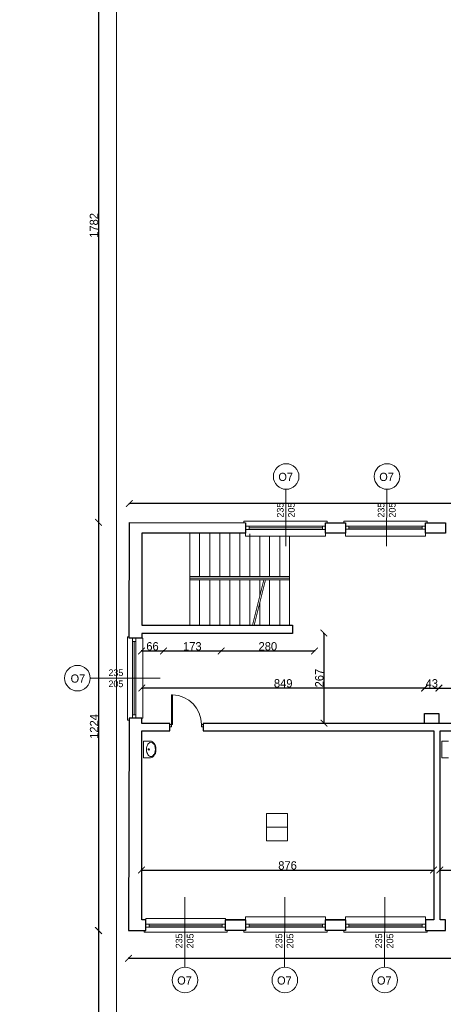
# Model space of a CAD drawing. Header units: centimetres. Extents: x -17621 to 77377, y -18613 to 66.
# Tile 121 of 173: x 28594 to 29866, y -14269 to -11314. Entities that reach past the tile are written whole.
import ezdxf

# ---------------------------------------------------------------- set-up
doc = ezdxf.new("R2010")
doc.units = ezdxf.units.CM
doc.layers.add('0-wymiarowanie rys.CAD', color=5, linetype='Continuous', lineweight=0, true_color=0x0000ff)
for name, color, linetype, lineweight in [('a_drzwi i okna', 2, 'Continuous', 0), ('a_inwentaryzacja', 141, 'Continuous', 0), ('a_wymiarowanie', 211, 'Continuous', 0), ('drzwi', 2, 'Continuous', 0), ('pomieszczenia', 191, 'Continuous', 5)]:
    doc.layers.add(name, color=color, linetype=linetype, lineweight=lineweight)
for name, color, linetype in [('PDF3_A220 ŚCIANY WEWNĘTRZNE', 7, 'Continuous'), ('PDF3_A250 SCHODY', 7, 'Continuous'), ('PDF3_A310 STOLARKA ZEWNĘTRZNA', 7, 'Continuous'), ('PDF3_A720 MEBLE', 7, 'Continuous'), ('PDF3_WIDOKOWA', 7, 'Continuous')]:
    doc.layers.add(name, color=color, linetype=linetype)
doc.styles.add('PDF Century Gothic', font='GOTHIC.TTF')
doc.dimstyles.new('ISO-25', dxfattribs={"dimtxt": 25, "dimasz": 20, "dimexe": 0.6, "dimexo": 0.375, "dimtad": 1, "dimdec": 0, "dimtxsty": 'PDF Century Gothic', "dimblk": 'ARCHTICK', "dimcen": 2.5, "dimadec": 1, "dimazin": 0, "dimtfac": 1, "dimtdec": 0, "dimtmove": 0, "dimatfit": 3, "dimldrblk": 'ARCHTICK', "dimfxl": 2, "dimfxlon": 1, "dimarcsym": 0})

# ---------------------------------------------------------------- blocks, each defined once
blk = doc.blocks.new('_ArchTick')
at = {"color": 0, "linetype": 'ByBlock', "const_width": 0.15}
blk.add_lwpolyline([(-0.5, -0.5), (0.5, 0.5)], dxfattribs=at)
blk = doc.blocks.new('*D801')
at = {"layer": 'a_wymiarowanie', "color": 0, "linetype": 'Continuous', "lineweight": -2, "transparency": 16777216}
for p, q in [((28959.9, -13206.3), (28959.9, -13208.9)), ((28959.9, -13208.3), (29025.9, -13208.3)), ((29025.9, -13206.3), (29025.9, -13208.9))]:
    blk.add_line(p, q, dxfattribs=at)
at = {"layer": 'Defpoints', "color": 0, "linetype": 'Continuous', "transparency": 16777216}
for p in [(28959.9, -13176.7), (29025.9, -13176.7), (29025.9, -13208.3)]:
    blk.add_point(p, dxfattribs=at)
at = {"layer": 'a_wymiarowanie', "color": 0, "linetype": 'Continuous', "lineweight": -2, "transparency": 16777216, "xscale": 20, "yscale": 20, "zscale": 20, "rotation": 180}
blk.add_blockref('_ArchTick', (28959.9, -13208.3), dxfattribs=at)
at = {"layer": 'a_wymiarowanie', "color": 0, "linetype": 'Continuous', "lineweight": -2, "transparency": 16777216, "xscale": 20, "yscale": 20, "zscale": 20}
blk.add_blockref('_ArchTick', (29025.9, -13208.3), dxfattribs=at)
at = {"layer": 'a_wymiarowanie', "color": 0, "linetype": 'Continuous', "lineweight": 0, "transparency": 16777216, "insert": (28992.9, -13194.5), "char_height": 25, "attachment_point": 5, "style": 'PDF Century Gothic'}
blk.add_mtext('66', dxfattribs=at)
blk = doc.blocks.new('*D802')
at = {"layer": 'a_wymiarowanie', "color": 0, "linetype": 'Continuous', "lineweight": -2, "transparency": 16777216}
for p, q in [((29025.9, -13206.3), (29025.9, -13208.9)), ((29025.9, -13208.3), (29198.9, -13208.3)), ((29198.9, -13206.3), (29198.9, -13208.9))]:
    blk.add_line(p, q, dxfattribs=at)
at = {"layer": 'Defpoints', "color": 0, "linetype": 'Continuous', "transparency": 16777216}
for p in [(29198.9, -13154.7), (29025.9, -13176.7), (29198.9, -13208.3)]:
    blk.add_point(p, dxfattribs=at)
at = {"layer": 'a_wymiarowanie', "color": 0, "linetype": 'Continuous', "lineweight": -2, "transparency": 16777216, "xscale": 20, "yscale": 20, "zscale": 20, "rotation": 180}
blk.add_blockref('_ArchTick', (29025.9, -13208.3), dxfattribs=at)
at = {"layer": 'a_wymiarowanie', "color": 0, "linetype": 'Continuous', "lineweight": -2, "transparency": 16777216, "xscale": 20, "yscale": 20, "zscale": 20}
blk.add_blockref('_ArchTick', (29198.9, -13208.3), dxfattribs=at)
at = {"layer": 'a_wymiarowanie', "color": 0, "linetype": 'Continuous', "lineweight": 0, "transparency": 16777216, "insert": (29112.4, -13194.5), "char_height": 25, "attachment_point": 5, "style": 'PDF Century Gothic'}
blk.add_mtext('173', dxfattribs=at)
blk = doc.blocks.new('*D803')
at = {"layer": 'a_wymiarowanie', "color": 0, "linetype": 'Continuous', "lineweight": -2, "transparency": 16777216}
for p, q in [((29198.9, -13206.3), (29198.9, -13208.9)), ((29198.9, -13208.3), (29479, -13208.3)), ((29479, -13206.3), (29479, -13208.9))]:
    blk.add_line(p, q, dxfattribs=at)
at = {"layer": 'Defpoints', "color": 0, "linetype": 'Continuous', "transparency": 16777216}
for p in [(29198.9, -13154.7), (29479, -13154.7), (29479, -13208.3)]:
    blk.add_point(p, dxfattribs=at)
at = {"layer": 'a_wymiarowanie', "color": 0, "linetype": 'Continuous', "lineweight": -2, "transparency": 16777216, "xscale": 20, "yscale": 20, "zscale": 20, "rotation": 180}
blk.add_blockref('_ArchTick', (29198.9, -13208.3), dxfattribs=at)
at = {"layer": 'a_wymiarowanie', "color": 0, "linetype": 'Continuous', "lineweight": -2, "transparency": 16777216, "xscale": 20, "yscale": 20, "zscale": 20}
blk.add_blockref('_ArchTick', (29479, -13208.3), dxfattribs=at)
at = {"layer": 'a_wymiarowanie', "color": 0, "linetype": 'Continuous', "lineweight": 0, "transparency": 16777216, "insert": (29339, -13194.5), "char_height": 25, "attachment_point": 5, "style": 'PDF Century Gothic'}
blk.add_mtext('280', dxfattribs=at)
blk = doc.blocks.new('*D804')
at = {"layer": 'a_wymiarowanie', "color": 0, "linetype": 'Continuous', "lineweight": -2, "transparency": 16777216}
for p, q in [((29505.3, -13154.7), (29507.9, -13154.7)), ((29507.3, -13154.7), (29507.3, -13424.8)), ((29505.3, -13424.8), (29507.9, -13424.8))]:
    blk.add_line(p, q, dxfattribs=at)
at = {"layer": 'Defpoints', "color": 0, "linetype": 'Continuous', "transparency": 16777216}
for p in [(29198.9, -13154.7), (29198.9, -13424.8), (29507.3, -13424.8)]:
    blk.add_point(p, dxfattribs=at)
at = {"layer": 'a_wymiarowanie', "color": 0, "linetype": 'Continuous', "lineweight": -2, "transparency": 16777216, "xscale": 20, "yscale": 20, "zscale": 20}
for p, rotation in [((29507.3, -13154.7), 90), ((29507.3, -13424.8), 270)]:
    blk.add_blockref('_ArchTick', p, dxfattribs=dict(at, rotation=rotation))
at = {"layer": 'a_wymiarowanie', "color": 0, "linetype": 'Continuous', "lineweight": 0, "transparency": 16777216, "insert": (29493.5, -13289.7), "char_height": 25, "attachment_point": 5, "rotation": 90, "style": 'PDF Century Gothic'}
blk.add_mtext('267', dxfattribs=at)
blk = doc.blocks.new('*D809')
at = {"layer": 'a_wymiarowanie', "color": 0, "linetype": 'Continuous', "lineweight": -2, "transparency": 16777216}
for p, q in [((28959.9, -13867.7), (28959.9, -13865.1)), ((28959.9, -13865.7), (29836.2, -13865.7)), ((29836.2, -13867.7), (29836.2, -13865.1))]:
    blk.add_line(p, q, dxfattribs=at)
at = {"layer": 'Defpoints', "color": 0, "linetype": 'Continuous', "transparency": 16777216}
for p in [(29836.2, -13865.7), (28959.9, -14014.9), (29836.2, -14014.9)]:
    blk.add_point(p, dxfattribs=at)
at = {"layer": 'a_wymiarowanie', "color": 0, "linetype": 'Continuous', "lineweight": -2, "transparency": 16777216, "xscale": 20, "yscale": 20, "zscale": 20, "rotation": 180}
blk.add_blockref('_ArchTick', (28959.9, -13865.7), dxfattribs=at)
at = {"layer": 'a_wymiarowanie', "color": 0, "linetype": 'Continuous', "lineweight": -2, "transparency": 16777216, "xscale": 20, "yscale": 20, "zscale": 20}
blk.add_blockref('_ArchTick', (29836.2, -13865.7), dxfattribs=at)
at = {"layer": 'a_wymiarowanie', "color": 0, "linetype": 'Continuous', "lineweight": 0, "transparency": 16777216, "insert": (29398.1, -13852), "char_height": 25, "attachment_point": 5, "style": 'PDF Century Gothic'}
blk.add_mtext('876', dxfattribs=at)
blk = doc.blocks.new('*D810')
at = {"layer": 'a_wymiarowanie', "color": 0, "linetype": 'Continuous', "lineweight": -2, "transparency": 16777216}
for p, q in [((29854.9, -13867.7), (29854.9, -13865.1)), ((29854.9, -13865.7), (30726.1, -13865.7)), ((30726.1, -13867.7), (30726.1, -13865.1))]:
    blk.add_line(p, q, dxfattribs=at)
at = {"layer": 'Defpoints', "color": 0, "linetype": 'Continuous', "transparency": 16777216}
for p in [(30726.1, -13865.7), (29854.9, -14014.9), (30726.1, -14014.9)]:
    blk.add_point(p, dxfattribs=at)
at = {"layer": 'a_wymiarowanie', "color": 0, "linetype": 'Continuous', "lineweight": -2, "transparency": 16777216, "xscale": 20, "yscale": 20, "zscale": 20, "rotation": 180}
blk.add_blockref('_ArchTick', (29854.9, -13865.7), dxfattribs=at)
at = {"layer": 'a_wymiarowanie', "color": 0, "linetype": 'Continuous', "lineweight": -2, "transparency": 16777216, "xscale": 20, "yscale": 20, "zscale": 20}
blk.add_blockref('_ArchTick', (30726.1, -13865.7), dxfattribs=at)
at = {"layer": 'a_wymiarowanie', "color": 0, "linetype": 'Continuous', "lineweight": 0, "transparency": 16777216, "insert": (30290.5, -13852), "char_height": 25, "attachment_point": 5, "style": 'PDF Century Gothic'}
blk.add_mtext('871', dxfattribs=at)
blk = doc.blocks.new('*D919')
at = {"layer": 'a_wymiarowanie', "color": 0, "linetype": 'Continuous', "lineweight": -2, "transparency": 16777216}
for p, q in [((29809.5, -13321.5), (29809.5, -13318.9)), ((29809.5, -13319.5), (29852.5, -13319.5)), ((29852.5, -13321.5), (29852.5, -13318.9))]:
    blk.add_line(p, q, dxfattribs=at)
at = {"layer": 'Defpoints', "color": 0, "linetype": 'Continuous', "transparency": 16777216}
for p in [(29852.5, -13319.5), (29809.5, -13395.6), (29852.5, -13395.6)]:
    blk.add_point(p, dxfattribs=at)
at = {"layer": 'a_wymiarowanie', "color": 0, "linetype": 'Continuous', "lineweight": -2, "transparency": 16777216, "xscale": 20, "yscale": 20, "zscale": 20, "rotation": 180}
blk.add_blockref('_ArchTick', (29809.5, -13319.5), dxfattribs=at)
at = {"layer": 'a_wymiarowanie', "color": 0, "linetype": 'Continuous', "lineweight": -2, "transparency": 16777216, "xscale": 20, "yscale": 20, "zscale": 20}
blk.add_blockref('_ArchTick', (29852.5, -13319.5), dxfattribs=at)
at = {"layer": 'a_wymiarowanie', "color": 0, "linetype": 'Continuous', "lineweight": 0, "transparency": 16777216, "insert": (29831, -13305.7), "char_height": 25, "attachment_point": 5, "style": 'PDF Century Gothic'}
blk.add_mtext('43', dxfattribs=at)
blk = doc.blocks.new('*D920')
at = {"layer": 'a_wymiarowanie', "color": 0, "linetype": 'Continuous', "lineweight": -2, "transparency": 16777216}
for p, q in [((29852.5, -13321.5), (29852.5, -13318.9)), ((29852.5, -13319.5), (30991.3, -13319.5)), ((30991.3, -13321.5), (30991.3, -13318.9))]:
    blk.add_line(p, q, dxfattribs=at)
at = {"layer": 'Defpoints', "color": 0, "linetype": 'Continuous', "transparency": 16777216}
for p in [(30991.3, -13319.5), (29852.5, -13395.6), (30991.3, -13395.6)]:
    blk.add_point(p, dxfattribs=at)
at = {"layer": 'a_wymiarowanie', "color": 0, "linetype": 'Continuous', "lineweight": -2, "transparency": 16777216, "xscale": 20, "yscale": 20, "zscale": 20, "rotation": 180}
blk.add_blockref('_ArchTick', (29852.5, -13319.5), dxfattribs=at)
at = {"layer": 'a_wymiarowanie', "color": 0, "linetype": 'Continuous', "lineweight": -2, "transparency": 16777216, "xscale": 20, "yscale": 20, "zscale": 20}
blk.add_blockref('_ArchTick', (30991.3, -13319.5), dxfattribs=at)
at = {"layer": 'a_wymiarowanie', "color": 0, "linetype": 'Continuous', "lineweight": 0, "transparency": 16777216, "insert": (30421.9, -13305.7), "char_height": 25, "attachment_point": 5, "style": 'PDF Century Gothic'}
blk.add_mtext('1139', dxfattribs=at)
blk = doc.blocks.new('*D925')
at = {"layer": 'a_wymiarowanie', "color": 0, "linetype": 'Continuous', "lineweight": -2, "transparency": 16777216}
for p, q in [((28960.8, -13321.5), (28960.8, -13318.9)), ((29809.5, -13319.5), (28960.8, -13319.5)), ((29809.5, -13321.5), (29809.5, -13318.9))]:
    blk.add_line(p, q, dxfattribs=at)
at = {"layer": 'Defpoints', "color": 0, "linetype": 'Continuous', "transparency": 16777216}
for p in [(28960.8, -13319.5), (29809.5, -13395.6), (28960.8, -13425.6)]:
    blk.add_point(p, dxfattribs=at)
at = {"layer": 'a_wymiarowanie', "color": 0, "linetype": 'Continuous', "lineweight": -2, "transparency": 16777216, "xscale": 20, "yscale": 20, "zscale": 20, "rotation": 180}
blk.add_blockref('_ArchTick', (28960.8, -13319.5), dxfattribs=at)
at = {"layer": 'a_wymiarowanie', "color": 0, "linetype": 'Continuous', "lineweight": -2, "transparency": 16777216, "xscale": 20, "yscale": 20, "zscale": 20}
blk.add_blockref('_ArchTick', (29809.5, -13319.5), dxfattribs=at)
at = {"layer": 'a_wymiarowanie', "color": 0, "linetype": 'Continuous', "lineweight": 0, "transparency": 16777216, "insert": (29385.1, -13305.7), "char_height": 25, "attachment_point": 5, "style": 'PDF Century Gothic'}
blk.add_mtext('849', dxfattribs=at)
blk = doc.blocks.new('*D1089')
at = {"layer": '0-wymiarowanie rys.CAD', "color": 0, "linetype": 'Continuous', "lineweight": -2, "transparency": 16777216}
for p, q in [((28921, -14128.5), (28921, -14131.1)), ((28921, -14130.5), (33760.5, -14130.5)), ((33760.5, -14128.5), (33760.5, -14131.1))]:
    blk.add_line(p, q, dxfattribs=at)
at = {"layer": 'Defpoints', "color": 0, "linetype": 'Continuous', "transparency": 16777216}
for p in [(28921, -14047.1), (33760.5, -14047.1), (33760.5, -14130.5)]:
    blk.add_point(p, dxfattribs=at)
at = {"layer": '0-wymiarowanie rys.CAD', "color": 0, "linetype": 'Continuous', "lineweight": -2, "transparency": 16777216, "xscale": 20, "yscale": 20, "zscale": 20, "rotation": 180}
blk.add_blockref('_ArchTick', (28921, -14130.5), dxfattribs=at)
at = {"layer": '0-wymiarowanie rys.CAD', "color": 0, "linetype": 'Continuous', "lineweight": -2, "transparency": 16777216, "xscale": 20, "yscale": 20, "zscale": 20}
blk.add_blockref('_ArchTick', (33760.5, -14130.5), dxfattribs=at)
at = {"layer": '0-wymiarowanie rys.CAD', "color": 0, "linetype": 'Continuous', "transparency": 16777216, "insert": (31340.7, -14116.7), "char_height": 25, "attachment_point": 5, "style": 'PDF Century Gothic'}
blk.add_mtext('4840', dxfattribs=at)
blk = doc.blocks.new('*D1091')
at = {"layer": '0-wymiarowanie rys.CAD', "color": 0, "linetype": 'Continuous', "lineweight": -2, "transparency": 16777216}
for p, q in [((28923.6, -12767.9), (28923.6, -12765.3)), ((33760.5, -12765.9), (28923.6, -12765.9)), ((33760.5, -12767.9), (33760.5, -12765.3))]:
    blk.add_line(p, q, dxfattribs=at)
at = {"layer": 'Defpoints', "color": 0, "linetype": 'Continuous', "transparency": 16777216}
for p in [(28923.6, -12765.9), (28923.6, -12811.8), (33760.5, -12823.6)]:
    blk.add_point(p, dxfattribs=at)
at = {"layer": '0-wymiarowanie rys.CAD', "color": 0, "linetype": 'Continuous', "lineweight": -2, "transparency": 16777216, "xscale": 20, "yscale": 20, "zscale": 20, "rotation": 180}
blk.add_blockref('_ArchTick', (28923.6, -12765.9), dxfattribs=at)
at = {"layer": '0-wymiarowanie rys.CAD', "color": 0, "linetype": 'Continuous', "lineweight": -2, "transparency": 16777216, "xscale": 20, "yscale": 20, "zscale": 20}
blk.add_blockref('_ArchTick', (33760.5, -12765.9), dxfattribs=at)
at = {"layer": '0-wymiarowanie rys.CAD', "color": 0, "linetype": 'Continuous', "transparency": 16777216, "insert": (31342, -12752.2), "char_height": 25, "attachment_point": 5, "style": 'PDF Century Gothic'}
blk.add_mtext('4837', dxfattribs=at)
blk = doc.blocks.new('*D1092')
at = {"layer": '0-wymiarowanie rys.CAD', "color": 0, "linetype": 'Continuous', "lineweight": -2, "transparency": 16777216}
for p, q in [((28833, -12822.8), (28830.4, -12822.8)), ((28831, -12822.8), (28831, -14047.1)), ((28833, -14047.1), (28830.4, -14047.1))]:
    blk.add_line(p, q, dxfattribs=at)
at = {"layer": 'Defpoints', "color": 0, "linetype": 'Continuous', "transparency": 16777216}
for p in [(28923.5, -12822.8), (28831, -14047.1), (28923.5, -14047.1)]:
    blk.add_point(p, dxfattribs=at)
at = {"layer": '0-wymiarowanie rys.CAD', "color": 0, "linetype": 'Continuous', "lineweight": -2, "transparency": 16777216, "xscale": 20, "yscale": 20, "zscale": 20}
for p, rotation in [((28831, -12822.8), 90), ((28831, -14047.1), 270)]:
    blk.add_blockref('_ArchTick', p, dxfattribs=dict(at, rotation=rotation))
at = {"layer": '0-wymiarowanie rys.CAD', "color": 0, "linetype": 'Continuous', "transparency": 16777216, "insert": (28817.6, -13434.9), "char_height": 25, "attachment_point": 5, "rotation": 90, "style": 'PDF Century Gothic'}
blk.add_mtext('1224', dxfattribs=at)
blk = doc.blocks.new('*D1171')
at = {"layer": '0-wymiarowanie rys.CAD', "color": 0, "linetype": 'Continuous', "lineweight": -2, "transparency": 16777216}
for p, q in [((28833, -11040.4), (28830.4, -11040.4)), ((28831, -11040.4), (28831, -12822.8)), ((28833, -12822.8), (28830.4, -12822.8))]:
    blk.add_line(p, q, dxfattribs=at)
at = {"layer": 'Defpoints', "color": 0, "linetype": 'Continuous', "transparency": 16777216}
for p in [(28928.6, -11040.4), (28831, -12822.8), (28924.3, -12822.8)]:
    blk.add_point(p, dxfattribs=at)
at = {"layer": '0-wymiarowanie rys.CAD', "color": 0, "linetype": 'Continuous', "lineweight": -2, "transparency": 16777216, "xscale": 20, "yscale": 20, "zscale": 20}
for p, rotation in [((28831, -11040.4), 90), ((28831, -12822.8), 270)]:
    blk.add_blockref('_ArchTick', p, dxfattribs=dict(at, rotation=rotation))
at = {"layer": '0-wymiarowanie rys.CAD', "color": 0, "linetype": 'Continuous', "transparency": 16777216, "insert": (28817.3, -11931.6), "char_height": 25, "attachment_point": 5, "rotation": 90, "style": 'PDF Century Gothic'}
blk.add_mtext('1782', dxfattribs=at)
blk = doc.blocks.new('*D1172')
at = {"layer": '0-wymiarowanie rys.CAD', "color": 0, "linetype": 'Continuous', "lineweight": -2, "transparency": 16777216}
for p, q in [((28832.4, -14047.1), (28829.8, -14047.1)), ((28830.4, -14047.1), (28830.4, -15866.5)), ((28832.4, -15866.5), (28829.8, -15866.5))]:
    blk.add_line(p, q, dxfattribs=at)
at = {"layer": 'Defpoints', "color": 0, "linetype": 'Continuous', "transparency": 16777216}
for p in [(28921, -14047.1), (28830.4, -15866.5), (28921, -15866.5)]:
    blk.add_point(p, dxfattribs=at)
at = {"layer": '0-wymiarowanie rys.CAD', "color": 0, "linetype": 'Continuous', "lineweight": -2, "transparency": 16777216, "xscale": 20, "yscale": 20, "zscale": 20}
for p, rotation in [((28830.4, -14047.1), 90), ((28830.4, -15866.5), 270)]:
    blk.add_blockref('_ArchTick', p, dxfattribs=dict(at, rotation=rotation))
at = {"layer": '0-wymiarowanie rys.CAD', "color": 0, "linetype": 'Continuous', "transparency": 16777216, "insert": (28816.7, -14956.8), "char_height": 25, "attachment_point": 5, "rotation": 90, "style": 'PDF Century Gothic'}
blk.add_mtext('1819', dxfattribs=at)

msp = doc.modelspace()

# ---------------------------------------------------------------- linework, layer by layer
at = {"layer": 'a_drzwi i okna'}
for p, q in [((29393.1, -12723.3), (29392.7, -12893.5)), ((29695.8, -12723.3), (29695.4, -12893.5)), ((28806.1, -13290.4), (29016.3, -13289.9)), ((29090.2, -13947.1), (29089.6, -14157.3)), ((29389.9, -13947.1), (29389.3, -14157.3)), ((29689.6, -13947.1), (29689.1, -14157.3))]:
    msp.add_line(p, q, dxfattribs=at)
for centre in [(29394, -12684.9), (29696.7, -12684.9), (28767.7, -13289.9), (29090.4, -14195.7), (29390.1, -14195.7), (29689.8, -14195.7)]:
    msp.add_circle(centre, 38.4, dxfattribs=at)
at = {"layer": 'a_inwentaryzacja', "lineweight": 25}
for points in [[(28922.7, -13169.9), (28923.5, -12822.8), (29272.3, -12823.6), (29272.3, -12855), (28960.8, -12855), (28960.8, -13131), (29412.9, -13131), (29412.9, -13155.5), (28960.8, -13155.5), (28960.8, -13169.9)], [(29572.1, -12855), (29512, -12855), (29512, -12823.6), (29572.1, -12823.6)], [(29872.6, -12855), (29812.5, -12855), (29812.5, -12823.6), (29872.6, -12823.6)], [(29045.4, -13448.2), (29045.4, -13425.6), (28960.8, -13425.6), (28960.8, -13410.4), (28922.7, -13410.4), (28921, -14047.1), (28972.6, -14047.1), (28972.6, -14014.9), (28960.8, -14014.9), (28960.8, -13448.2)], [(29935.3, -13425.6), (29145.4, -13425.6), (29145.4, -13448.2), (29837.1, -13448.2), (29837.1, -14014.9), (29812.5, -14014.9), (29812.5, -14047.1), (29872.6, -14047.1), (29872.6, -14014.9), (29855.7, -14014.9), (29855.7, -13448.2), (29935.3, -13448.2)], [(29212.2, -14014.9), (29272.3, -14014.9), (29272.3, -14047.1), (29212.2, -14047.1)], [(29512, -14014.9), (29572.1, -14014.9), (29572.1, -14047.1), (29512, -14047.1)]]:
    msp.add_lwpolyline(points, close=True, dxfattribs=at)
at = {"layer": 'a_inwentaryzacja', "linetype": 'Continuous', "lineweight": 25}
msp.add_lwpolyline([(29852.5, -13425.6), (29809.5, -13425.6), (29809.5, -13395.6), (29852.5, -13395.6)], close=True, dxfattribs=at)
at = {"layer": 'a_inwentaryzacja', "lineweight": 25}
msp.add_lwpolyline([(29572.1, -14014.9), (29512, -14014.9)], dxfattribs=at)
at = {"layer": 'drzwi'}
msp.add_lwpolyline([(29050.4, -13429.2), (29045.4, -13429.2), (29045.4, -13435.5), (29050.4, -13435.5), (29050.4, -13429.2), (29053.4, -13429.2), (29053.4, -13339.7), (29050.4, -13339.7), (29050.4, -13429.2)], dxfattribs=at)
msp.add_lwpolyline([(29140, -13429.2), (29145, -13429.2), (29145, -13435.5), (29140, -13435.5)], close=True, dxfattribs=at)
msp.add_arc((29050.5, -13429.1), 89.5, 359.8945, 88.1637, dxfattribs=at)
at = {"layer": 'PDF3_A220 ŚCIANY WEWNĘTRZNE', "lineweight": 25}
for points in [[(29272.3, -14014.9), (29212.2, -14014.9)], [(29272.3, -14047.1), (29212.2, -14047.1)], [(29572.1, -14047.1), (29512, -14047.1)]]:
    msp.add_lwpolyline(points, dxfattribs=at)
at = {"layer": 'PDF3_A250 SCHODY', "lineweight": 5}
for points in [[(29104.7, -12855), (29104.7, -13131)], [(29404.4, -12864.3), (29404.4, -13060.7), (29404.4, -12989.6), (29104.7, -12989.6)], [(29134.3, -12855), (29134.3, -12984.5)], [(29164.8, -12855), (29164.8, -12984.5)], [(29194.5, -12855), (29194.5, -12984.5)], [(29224.9, -12855), (29224.9, -12984.5)], [(29254.6, -12855), (29254.6, -12984.5)], [(29285, -12856.7), (29285, -12984.5)], [(29314.7, -12864.3), (29314.7, -12984.5)], [(29344.3, -12864.3), (29344.3, -12984.5)], [(29374.8, -12864.3), (29374.8, -12984.5)], [(29404.4, -12984.5), (29104.7, -12984.5), (29404.4, -12984.5)], [(29104.7, -12994.7), (29404.4, -12994.7)], [(29134.3, -12994.7), (29134.3, -13131)], [(29164.8, -12994.7), (29164.8, -13131)], [(29194.5, -12994.7), (29194.5, -13131)], [(29224.9, -12994.7), (29224.9, -13131)], [(29254.6, -12994.7), (29254.6, -13131)], [(29285, -12994.7), (29285, -13131)], [(29327.4, -12994.7), (29292.7, -13131)], [(29332.5, -12994.7), (29297.7, -13131)], [(29314.7, -12994.7), (29314.7, -13042.9)], [(29344.3, -12994.7), (29344.3, -13131)], [(29374.8, -12994.7), (29374.8, -13131)], [(29314.7, -13062.4), (29314.7, -13131)]]:
    msp.add_lwpolyline(points, dxfattribs=at)
msp.add_lwpolyline([(29404.4, -13131), (29404.4, -13060.4)], close=True, dxfattribs=at)
at = {"layer": 'PDF3_A310 STOLARKA ZEWNĘTRZNA', "lineweight": 5}
for points in [[(29512, -12864.3), (29512, -12823.6), (29517, -12823.6), (29517, -12818.6), (29272.3, -12818.6), (29267.3, -12818.6), (29267.3, -12823.6), (29272.3, -12823.6), (29272.3, -12864.3)], [(29812.5, -12864.3), (29812.5, -12823.6), (29817.6, -12823.6), (29817.6, -12818.6), (29572.1, -12818.6), (29567, -12818.6), (29567, -12823.6), (29572.1, -12823.6), (29572.1, -12864.3)], [(29512, -12844), (29502.6, -12844), (29282.5, -12844), (29272.3, -12844), (29272.3, -12833.8), (29282.5, -12833.8), (29502.6, -12833.8), (29512, -12833.8)], [(29812.5, -12843.1), (29802.4, -12843.1), (29582.2, -12843.1), (29572.1, -12843.1), (29572.1, -12833.8), (29582.2, -12833.8), (29802.4, -12833.8), (29812.5, -12833.8)], [(28964.2, -13169.9), (28922.7, -13169.9), (28922.7, -13165.7), (28918.4, -13165.7), (28918.4, -13410.4), (28918.4, -13415.5), (28922.7, -13415.5), (28922.7, -13410.4), (28964.2, -13410.4)], [(28943, -13169.9), (28943, -13180.1), (28943, -13400.2), (28943, -13410.4), (28932.8, -13410.4), (28932.8, -13400.2), (28932.8, -13180.1), (28932.8, -13169.9)], [(28972.6, -14010.7), (28972.6, -14047.1), (28967.6, -14047.1), (28967.6, -14052.1), (29212.2, -14052.1), (29217.3, -14052.1), (29217.3, -14047.1), (29212.2, -14047.1), (29212.2, -14010.7)], [(28972.6, -14027.6), (28982.8, -14027.6), (29202.1, -14027.6), (29212.2, -14027.6), (29212.2, -14036.9), (29202.1, -14036.9), (28982.8, -14036.9), (28972.6, -14036.9)], [(29272.3, -14006.4), (29272.3, -14047.1), (29267.3, -14047.1), (29267.3, -14052.1), (29512, -14052.1), (29517, -14052.1), (29517, -14047.1), (29512, -14047.1), (29512, -14006.4)], [(29272.3, -14027.6), (29282.5, -14027.6), (29502.6, -14027.6), (29512, -14027.6), (29512, -14036.9), (29502.6, -14036.9), (29282.5, -14036.9), (29272.3, -14036.9)], [(29572.1, -14006.4), (29572.1, -14047.1), (29567, -14047.1), (29567, -14052.1), (29812.5, -14052.1), (29817.6, -14052.1), (29817.6, -14047.1), (29812.5, -14047.1), (29812.5, -14006.4)], [(29572.1, -14027.6), (29582.2, -14027.6), (29802.4, -14027.6), (29812.5, -14027.6), (29812.5, -14036.9), (29802.4, -14036.9), (29582.2, -14036.9), (29572.1, -14036.9)]]:
    msp.add_lwpolyline(points, close=True, dxfattribs=at)
for points in [[(29282.5, -12833.8), (29282.5, -12844)], [(29502.6, -12838.9), (29282.5, -12838.9)], [(29502.6, -12833.8), (29502.6, -12844)], [(29582.2, -12833.8), (29582.2, -12843.1)], [(29802.4, -12838.9), (29582.2, -12838.9)], [(29802.4, -12833.8), (29802.4, -12843.1)], [(28932.8, -13180.1), (28943, -13180.1)], [(28937.9, -13180.1), (28937.9, -13400.2)], [(28932.8, -13400.2), (28943, -13400.2)], [(28982.8, -14036.9), (28982.8, -14027.6)], [(29202.1, -14036.9), (29202.1, -14027.6)], [(29282.5, -14036.9), (29282.5, -14027.6)], [(29502.6, -14036.9), (29502.6, -14027.6)], [(29582.2, -14036.9), (29582.2, -14027.6)], [(29802.4, -14036.9), (29802.4, -14027.6)], [(28982.8, -14032.7), (29202.1, -14032.7)], [(29282.5, -14032.7), (29502.6, -14032.7)], [(29582.2, -14032.7), (29802.4, -14032.7)]]:
    msp.add_lwpolyline(points, dxfattribs=at)
at = {"layer": 'PDF3_A720 MEBLE', "lineweight": 0}
for points in [[(28986.2, -13528.9), (28965.9, -13528.9), (28965.9, -13479), (28986.2, -13479)], [(29881.1, -13528.9), (29860.8, -13528.9), (29860.8, -13479), (29881.1, -13479)]]:
    msp.add_lwpolyline(points, dxfattribs=at)
for points in [[(28975.8, -13494.8, 0.068272), (28974.5, -13503.8, 0.068272), (28975.8, -13512.8)], [(28992.7, -13483.4, 0.138478), (28988.5, -13482.2, 0.138478), (28984.3, -13483.4)], [(29000.4, -13512.8, 0.068248), (29001.6, -13503.7, 0.068272), (29000.4, -13494.7)], [(29002, -13513.7, 0.068248), (29003.3, -13503.7, 0.068273), (29002, -13493.8)], [(28984.3, -13524.2, 0.138479), (28988.5, -13525.3, 0.138478), (28992.7, -13524.2)]]:
    msp.add_lwpolyline(points, format="xyb", dxfattribs=at)
msp.add_circle((28981.7, -13503.8), 2.12, dxfattribs=at)
for centre, radius, start, end in [((28998.7, -13501.2), 23.3, 145.9881, 164.3847), ((28991.9, -13497), 15.7, 121.5434, 145.9882), ((28986.8, -13490.2), 11.4, 58.4711, 90.0072), ((28982.6, -13497), 19, 34.0265, 58.471), ((28984.3, -13497), 15.7, 34.0263, 58.4712), ((28978.3, -13501.2), 23.3, 15.6299, 34.0264), ((28976.6, -13501.2), 26.7, 15.6298, 34.0265), ((28998.7, -13506.3), 23.3, 195.6299, 214.0264), ((28991.9, -13510.5), 15.7, 214.0263, 238.4712), ((28986.8, -13517.3), 11.4, 270.0128, 301.549), ((28984.3, -13510.5), 15.7, 301.549, 325.9936), ((28982.6, -13510.5), 19, 301.549, 325.9936), ((28978.3, -13506.3), 23.3, 325.9936, 344.3902), ((28976.6, -13506.3), 26.7, 325.9937, 344.3901)]:
    msp.add_arc(centre, radius, start, end, dxfattribs=at)
at = {"layer": 'PDF3_WIDOKOWA', "lineweight": 5}
msp.add_lwpolyline([(28884.6, -15866.5), (28884.6, -14017.4), (28884.6, -12853.3), (28884.6, -10989.8), (28884.6, -10975.4), (28884.6, -9819.8), (28296.1, -9819.7), (28296.1, -15866.5)], dxfattribs=at)
at = {"layer": 'pomieszczenia'}
msp.add_line((29335.2, -13737.2), (29398.3, -13737.2), dxfattribs=at)
msp.add_lwpolyline([(29335.2, -13696), (29398.3, -13696), (29398.3, -13778.4), (29335.2, -13778.4)], close=True, dxfattribs=at)

# ---------------------------------------------------------------- texts
at = {"layer": 'a_drzwi i okna', "style": 'PDF Century Gothic'}
for s, width, gutter_width, heights, insert, char_height, attachment_point in [('O7', 220.698, 15.3, [199.8], (29370.7, -12698.7), 24.55, 7), ('O7', 220.698, 15.3, [199.8], (29673.4, -12698.7), 24.55, 7), ('235\\P205', 179.816, 12.5, [162.8], (28905.4, -13263.6), 20, 3), ('O7', 220.698, 15.3, [199.8], (28791, -13303.7), 24.55, 9), ('O7', 220.698, 15.3, [199.8], (29067.1, -14209.5), 24.55, 7), ('O7', 220.698, 15.3, [199.8], (29366.8, -14209.5), 24.55, 7), ('O7', 220.698, 15.3, [199.8], (29666.5, -14209.5), 24.55, 7)]:
    msp.add_mtext_dynamic_manual_height_columns(s, width=width, gutter_width=gutter_width, heights=heights, dxfattribs=dict(at, insert=insert, char_height=char_height, attachment_point=attachment_point))
at = {"layer": 'a_drzwi i okna', "char_height": 20, "attachment_point": 1, "rotation": 90, "style": 'PDF Century Gothic'}
for insert in [(29366.3, -12808.1), (29669, -12808.1), (29062.6, -14100.6), (29362.3, -14100.6), (29662, -14100.6)]:
    msp.add_mtext_dynamic_manual_height_columns('235\\P205', width=179.816, gutter_width=12.5, heights=[162.8], dxfattribs=dict(at, insert=insert))

# ---------------------------------------------------------------- dimensions: what is measured, and where the dimension line sits
at = {"layer": '0-wymiarowanie rys.CAD', "linetype": 'Continuous'}
for base, p1, p2, picture, middle in [((28831, -12822.8), (28928.6, -11040.4), (28924.3, -12822.8), '*D1171', (28817.3, -11931.6)), ((28831, -14047.1), (28923.5, -12822.8), (28923.5, -14047.1), '*D1092', (28817.6, -13434.9)), ((28830.4, -15866.5), (28921, -14047.1), (28921, -15866.5), '*D1172', (28816.7, -14956.8))]:
    dim = msp.add_linear_dim(base=base, p1=p1, p2=p2, angle=90, dimstyle='ISO-25', dxfattribs=at)
    dim.commit()
    dim.dimension.update_dxf_attribs({"geometry": picture, "text_midpoint": middle})
for base, p1, p2, picture, middle in [((28923.6, -12765.9), (33760.5, -12823.6), (28923.6, -12811.8), '*D1091', (31342, -12752.2)), ((33760.5023, -14130.4985), (28920.9848, -14047.0692), (33760.5023, -14047.0692), '*D1089', (31340.7435, -14116.7446))]:
    dim = msp.add_linear_dim(base=base, p1=p1, p2=p2, dimstyle='ISO-25', dxfattribs=at)
    dim.commit()
    dim.dimension.update_dxf_attribs({"geometry": picture, "text_midpoint": middle})
at = {"layer": 'a_wymiarowanie', "linetype": 'Continuous', "lineweight": 0}
dim = msp.add_linear_dim(base=(29507.3, -13424.8), p1=(29198.9, -13154.7), p2=(29198.9, -13424.8), angle=90, text='267', dimstyle='ISO-25', dxfattribs=at)
dim.commit()
dim.dimension.update_dxf_attribs({"geometry": '*D804', "text_midpoint": (29493.5, -13289.7)})
for base, p1, p2, picture, middle in [((29198.9, -13208.3), (29025.9, -13176.7), (29198.9, -13154.7), '*D802', (29112.4, -13194.5)), ((29479, -13208.3), (29198.9, -13154.7), (29479, -13154.7), '*D803', (29339, -13194.5)), ((28960.8, -13319.5), (29809.5, -13395.6), (28960.8, -13425.6), '*D925', (29385.1, -13305.7)), ((30991.3, -13319.5), (29852.5, -13395.6), (30991.3, -13395.6), '*D920', (30421.9, -13305.7))]:
    dim = msp.add_linear_dim(base=base, p1=p1, p2=p2, dimstyle='ISO-25', override={"dimtmove": 1}, dxfattribs=at)
    dim.commit()
    dim.dimension.update_dxf_attribs({"geometry": picture, "text_midpoint": middle})
for base, p1, p2, picture, middle in [((29025.9, -13208.3), (28959.9, -13176.7), (29025.9, -13176.7), '*D801', (28992.9, -13194.5)), ((29852.5, -13319.5), (29809.5, -13395.6), (29852.5, -13395.6), '*D919', (29831, -13305.7)), ((29836.2, -13865.7), (28959.9, -14014.9), (29836.2, -14014.9), '*D809', (29398.1, -13852)), ((30726.1, -13865.7), (29854.9, -14014.9), (30726.1, -14014.9), '*D810', (30290.5, -13852))]:
    dim = msp.add_linear_dim(base=base, p1=p1, p2=p2, dimstyle='ISO-25', dxfattribs=at)
    dim.commit()
    dim.dimension.update_dxf_attribs({"geometry": picture, "text_midpoint": middle})

doc.saveas('drawing.dxf')
